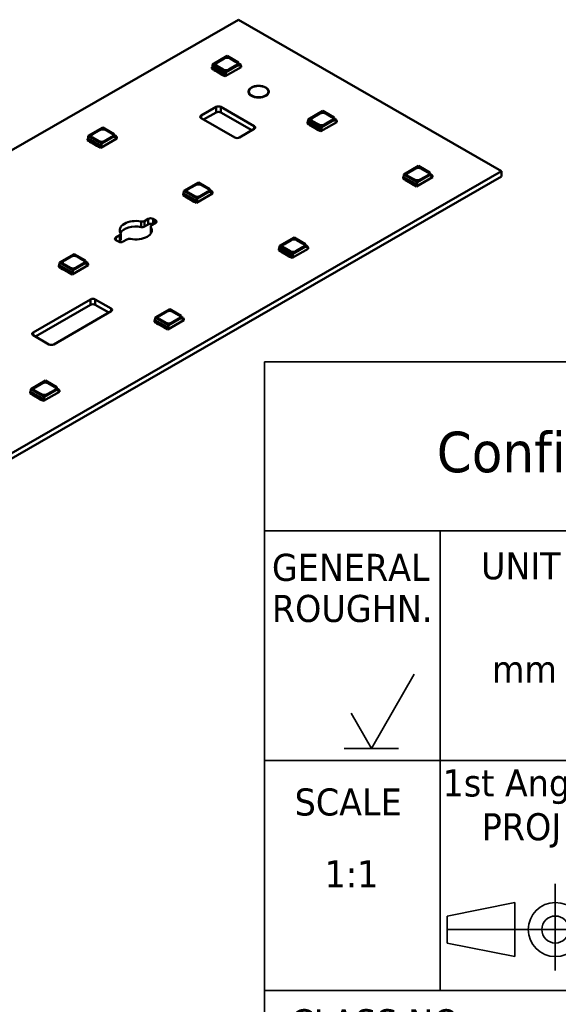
# Model space of a CAD drawing. Header units: millimetres. Extents: x 0 to 420, y 0 to 296.
# Tile 7 of 19: x 212 to 252, y 38 to 111. Entities that reach past the tile are written whole.
import ezdxf
from ezdxf.enums import TextEntityAlignment as Align

# ---------------------------------------------------------------- set-up
doc = ezdxf.new("R2010")
doc.units = ezdxf.units.MM
doc.layers.get('0').update_dxf_attribs({"lineweight": 25})
for name, color, linetype, lineweight in [('Sketch Geometry(ISO)', 7, 'Continuous', 50), ('Symbols(ISO)', 7, 'Continuous', 25), ('Visible Edges(ISO)', 7, 'Continuous', 50), ('Visible Tangent Edges(ISO)', 7, 'Continuous', 50)]:
    doc.layers.add(name, color=color, linetype=linetype, lineweight=lineweight)
doc.styles.add('LG.Philips.Title', font='verdana.ttf', dxfattribs={"width": 0.9})
doc.styles.add('Text Style43', font='verdana.ttf', dxfattribs={"width": 0.9})
doc.styles.add('Text Style45', font='verdana.ttf', dxfattribs={"width": 0.9})
doc.styles.add('Text Style46', font='verdana.ttf', dxfattribs={"width": 0.9})
doc.styles.add('Text Style49', font='verdana.ttf', dxfattribs={"width": 0.9})
doc.styles.add('Text Style50', font='verdana.ttf', dxfattribs={"width": 0.9})

# ---------------------------------------------------------------- blocks, each defined once
blk = doc.blocks.new('Title Blocks Philips Lighting Electronics')
at = {"layer": 'Sketch Geometry(ISO)', "color": 7, "linetype": 'Continuous', "lineweight": 35}
for p, q in [((20, 86), (200, 86)), ((20, 86), (20, 10)), ((20, 73.5), (200, 73.5)), ((33, 39.5), (33, 73.5)), ((27.9, 57.4), (31.075, 62.9)), ((26.4, 59.998), (27.9, 57.4)), ((29.9, 57.4), (25.9, 57.4)), ((20, 56.5), (200, 56.5)), ((41.5, 40.965), (41.5, 47.374)), ((33.5, 45), (38.5, 46)), ((38.5, 46), (38.5, 42)), ((33.5, 43), (33.5, 45)), ((33.543, 44), (44.219, 44)), ((38.5, 42), (33.5, 43)), ((20, 39.5), (126, 39.5))]:
    blk.add_line(p, q, dxfattribs=at)
for radius in [2, 1]:
    blk.add_circle((41.5, 44), radius, dxfattribs=at)
at = {"layer": 'Symbols(ISO)', "color": 7, "attachment_point": 7, "style": 'LG.Philips.Title'}
for s, insert, char_height in [('\\fVerdana|b0|i0;\\H3.0000;Confidential', (32.738, 77.773), 3), ('\\fVerdana|b0|i0;\\H2.0000;GENERAL', (20.549, 69.758), 2), ('\\fVerdana|b0|i0;\\H2.0000;UNIT', (36.006, 69.873), 2), ('\\fVerdana|b0|i0;\\H2.0000;ROUGHN.', (20.549, 66.717), 2), ('\\fVerdana|b0|i0;\\H2.0000;mm', (36.814, 62.265), 2), ('\\fVerdana|b0|i0;\\H2.0000;SCALE', (22.23, 52.399), 2), ('\\fVerdana|b0|i0;\\H2.0000;CLASS NO.', (21.912, 36.065), 2)]:
    blk.add_mtext(s, dxfattribs=dict(at, insert=insert, char_height=char_height))
at = {"layer": 'Symbols(ISO)', "color": 7, "char_height": 2, "attachment_point": 5, "style": 'LG.Philips.Title'}
for s, insert, width in [('\\fVerdana|b0|i0;\\H2.0000;1st Angle', (38.984, 54.559), 11.65388), ('\\fVerdana|b0|i0;\\H2.0000;PROJ', (38.997, 51.334), 11.75511)]:
    blk.add_mtext(s, dxfattribs=dict(at, insert=insert, width=width))
at = {"layer": 'Symbols(ISO)', "color": 7, "style": 'Text Style43', "width": 0.9}
for tag, p in [('<F3_ASSEMBLY_REFERENCE_ITEM_2>', (170.5, 83.886)), ('<F3_ASSEMBLY_REFERENCE_CODE_2>', (194.414, 83.851)), ('<F3_ASSEMBLY_REFERENCE_ITEM_1>', (170.465, 79.685)), ('<F3_ASSEMBLY_REFERENCE_CODE_1>', (194.42, 79.623)), ('<F3_ROUGHNESS>', (26.507, 64.469)), ('<F3_PATTERN_NO>', (175.629, 63.291)), ('<F3_REVISION_DATE_2>', (188.969, 31.988)), ('<F3_REVISION_DATE_3>', (188.969, 27.666)), ('<F3_REVISION_DATE_4>', (188.831, 23.893)), ('<F3_CAD_INDICATION>', (24.053, 11.938))]:
    blk.add_attdef(tag, text='', height=2, dxfattribs=at).set_placement(p, align=Align.MIDDLE_CENTER)
at = {"layer": 'Symbols(ISO)', "color": 7, "width": 0.9}
for tag, p, height, style in [('<F3_LINEAR_TOLERANCE_UP>_001', (82.176, 75.725), 2, 'Text Style43'), ('<F3_ANGLE_TOLERANCE_UP>_001', (113.753, 75.807), 2, 'Text Style43'), ('<F3_SCALE>_001', (24.443, 47.114), 2, 'Text Style43'), ('<F3_REVISION_DATE_1>_001', (181.547, 35.789), 2, 'Text Style43'), ('DESCRIPTION_001', (46.901, 30.187), 3.5, 'Text Style50'), ('STOCK_NUMBER_001', (134.641, 29.218), 3, 'Text Style45'), ('Number_of_sheets_001', (116.295, 18.982), 2, 'Text Style43'), ('Sheet_Size_001', (193.054, 18.755), 2.5, 'Text Style46'), ('DESIGNER_001', (29.683, 19.073), 2, 'Text Style43'), ('<F3_TITLE_BLOCK_TYPE>_001', (134.135, 18.954), 2, 'Text Style43'), ('Sheet_number_001', (149.986, 18.95), 2, 'Text Style43'), ('<F3_LANGUAGE_NO>_001', (167.83, 19.029), 2, 'Text Style43'), ('<COST_CENTER>_001', (179.21, 18.997), 2, 'Text Style43'), ('<F3_PROGRAM>_001', (92.389, 15.005), 2, 'Text Style43'), ('CREATION_DATE_001', (65.796, 10.977), 2, 'Text Style43')]:
    blk.add_attdef(tag, p, '', height=height, dxfattribs=dict(at, style=style))
for tag, height, style, p in [('<F3_MATERIAL_DESCRIPTION_LINE_1>', 2, 'Text Style43', (50.916, 68.188)), ('<F3_MATERIAL_DESCRIPTION_LINE_2>', 2, 'Text Style43', (50.975, 64.518)), ('<F3_TREATMENT_DESCRIPTION_LINE_1>', 2, 'Text Style43', (51.181, 50.77)), ('<F3_TREATMENT_DESCRIPTION_LINE_2>', 2, 'Text Style43', (51.238, 46.96)), ('<F3_PRODUCT_DESCRIPTION_LINE_2>', 3.505, 'Text Style49', (47.47, 27.853))]:
    blk.add_attdef(tag, text='', height=height, dxfattribs=dict(at, style=style)).set_placement(p, align=Align.TOP_LEFT)
at = {"layer": 'Symbols(ISO)', "color": 7, "style": 'Text Style43', "width": 0.9}
for tag, p in [('<F3_SUPERSEEDS>', (71.006, 20.009)), ('<F3_DATA_FORMAT>', (35.878, 15.975)), ('<F3_PLATFORM>', (150.912, 15.974)), ('<F3_CHECK_NAME>', (51.653, 11.996))]:
    blk.add_attdef(tag, text='', height=2, dxfattribs=at).set_placement(p, align=Align.MIDDLE_LEFT)

msp = doc.modelspace()

# ---------------------------------------------------------------- linework, layer by layer
at = {"layer": 'Visible Edges(ISO)'}
for p, q in [((228.081, 111.311), (129.086, 54.304)), ((247.527, 100.113), (228.081, 111.311)), ((227.245, 108.632), (226.16, 108.007)), ((227.245, 108.632), (228.09, 108.145)), ((226.146, 107.815), (226.11, 107.794)), ((226.16, 108.007), (226.146, 107.815)), ((227.136, 107.245), (226.146, 107.815)), ((227.149, 107.437), (226.16, 108.007)), ((226.481, 108.131), (227.029, 108.447)), ((226.481, 108.127), (227.029, 108.442)), ((226.941, 107.622), (226.481, 107.887)), ((227.1, 107.126), (228.285, 107.808)), ((227.149, 107.437), (228.09, 107.978)), ((227.913, 107.938), (227.365, 107.622)), ((227.454, 108.447), (227.913, 108.182)), ((227.454, 108.442), (227.913, 108.178)), ((228.09, 107.978), (228.09, 108.145)), ((228.09, 108.071), (228.242, 107.984)), ((228.242, 107.984), (228.09, 107.897)), ((228.09, 107.897), (228.09, 107.978)), ((228.242, 107.984), (228.249, 107.886)), ((228.285, 107.906), (228.246, 107.929)), ((228.249, 107.886), (228.285, 107.906)), ((228.285, 107.808), (228.285, 107.906)), ((226.11, 107.696), (226.11, 107.794)), ((226.11, 107.794), (227.1, 107.224)), ((226.11, 107.696), (226.236, 107.624)), ((226.235, 107.621), (226.235, 107.624)), ((226.235, 107.621), (226.262, 107.574)), ((226.236, 107.661), (226.262, 107.615)), ((226.262, 107.615), (226.352, 107.563)), ((226.262, 107.574), (226.262, 107.615)), ((226.262, 107.574), (226.352, 107.522)), ((226.352, 107.563), (226.391, 107.562)), ((226.352, 107.522), (226.352, 107.563)), ((226.352, 107.522), (226.391, 107.522)), ((226.391, 107.562), (226.804, 107.325)), ((226.391, 107.522), (226.391, 107.562)), ((226.391, 107.522), (226.804, 107.284)), ((226.804, 107.325), (226.806, 107.302)), ((226.804, 107.284), (226.804, 107.325)), ((226.804, 107.284), (226.806, 107.261)), ((226.806, 107.302), (226.896, 107.25)), ((226.806, 107.261), (226.806, 107.302)), ((226.806, 107.261), (226.896, 107.209)), ((226.896, 107.25), (226.975, 107.235)), ((226.896, 107.209), (226.896, 107.25)), ((226.896, 107.209), (226.977, 107.194)), ((226.975, 107.198), (227.1, 107.126)), ((226.977, 107.194), (226.977, 107.197)), ((226.977, 107.194), (226.98, 107.195)), ((227.1, 107.224), (227.136, 107.245)), ((227.1, 107.126), (227.1, 107.224)), ((227.136, 107.245), (227.149, 107.437)), ((228.816, 105.977), (228.816, 105.991)), ((230.316, 105.977), (230.316, 105.991)), ((225.324, 104.226), (226.42, 104.857)), ((226.42, 104.448), (225.502, 103.92)), ((226.773, 104.857), (229.248, 103.432)), ((229.07, 103.126), (226.773, 104.448)), ((234.316, 104.56), (233.231, 103.935)), ((233.553, 104.059), (234.101, 104.375)), ((233.553, 104.055), (234.101, 104.371)), ((234.316, 104.56), (235.161, 104.074)), ((234.525, 104.375), (234.984, 104.11)), ((234.525, 104.371), (234.984, 104.106)), ((227.798, 102.597), (225.324, 104.022)), ((233.217, 103.743), (233.181, 103.722)), ((233.181, 103.624), (233.181, 103.722)), ((233.181, 103.722), (234.171, 103.152)), ((233.181, 103.624), (233.307, 103.552)), ((233.231, 103.935), (233.217, 103.743)), ((234.207, 103.173), (233.217, 103.743)), ((234.221, 103.365), (233.231, 103.935)), ((233.306, 103.549), (233.306, 103.553)), ((233.306, 103.549), (233.333, 103.502)), ((233.307, 103.589), (233.333, 103.543)), ((233.333, 103.543), (233.423, 103.491)), ((233.333, 103.502), (233.333, 103.543)), ((233.333, 103.502), (233.423, 103.451)), ((233.423, 103.491), (233.462, 103.491)), ((233.423, 103.451), (233.423, 103.491)), ((233.423, 103.451), (233.462, 103.45)), ((233.462, 103.491), (233.875, 103.253)), ((233.462, 103.45), (233.462, 103.491)), ((233.462, 103.45), (233.875, 103.212)), ((234.012, 103.55), (233.553, 103.815)), ((234.171, 103.054), (235.356, 103.736)), ((234.221, 103.365), (235.161, 103.906)), ((234.984, 103.866), (234.436, 103.55)), ((235.161, 103.906), (235.161, 104.074)), ((235.161, 103.999), (235.313, 103.912)), ((235.313, 103.912), (235.161, 103.825)), ((235.161, 103.825), (235.161, 103.906)), ((235.313, 103.912), (235.32, 103.814)), ((235.356, 103.834), (235.317, 103.857)), ((235.32, 103.814), (235.356, 103.834)), ((235.356, 103.736), (235.356, 103.834)), ((216.967, 102.713), (216.953, 102.521)), ((218.053, 103.338), (216.967, 102.713)), ((217.957, 102.143), (216.967, 102.713)), ((217.289, 102.837), (217.837, 103.153)), ((217.289, 102.833), (217.837, 103.149)), ((218.053, 103.338), (218.898, 102.852)), ((218.261, 103.153), (218.721, 102.888)), ((218.261, 103.149), (218.721, 102.884)), ((218.898, 102.685), (218.898, 102.852)), ((218.898, 102.777), (219.049, 102.69)), ((229.248, 103.228), (228.152, 102.597)), ((233.875, 103.253), (233.877, 103.23)), ((233.875, 103.212), (233.875, 103.253)), ((233.875, 103.212), (233.877, 103.189)), ((233.877, 103.23), (233.967, 103.178)), ((233.877, 103.189), (233.877, 103.23)), ((233.877, 103.189), (233.967, 103.137)), ((233.967, 103.178), (234.046, 103.163)), ((233.967, 103.137), (233.967, 103.178)), ((233.967, 103.137), (234.048, 103.122)), ((234.046, 103.126), (234.171, 103.054)), ((234.048, 103.122), (234.048, 103.125)), ((234.048, 103.122), (234.051, 103.123)), ((234.171, 103.152), (234.207, 103.173)), ((234.171, 103.054), (234.171, 103.152)), ((234.207, 103.173), (234.221, 103.365)), ((216.953, 102.521), (216.918, 102.501)), ((216.918, 102.403), (216.918, 102.501)), ((216.918, 102.501), (217.908, 101.931)), ((216.918, 102.403), (217.043, 102.33)), ((217.943, 101.951), (216.953, 102.521)), ((217.042, 102.328), (217.042, 102.331)), ((217.042, 102.328), (217.069, 102.281)), ((217.043, 102.367), (217.069, 102.322)), ((217.069, 102.322), (217.159, 102.27)), ((217.069, 102.281), (217.069, 102.322)), ((217.069, 102.281), (217.159, 102.229)), ((217.159, 102.27), (217.199, 102.269)), ((217.159, 102.229), (217.159, 102.27)), ((217.159, 102.229), (217.199, 102.228)), ((217.199, 102.269), (217.612, 102.031)), ((217.199, 102.228), (217.199, 102.269)), ((217.199, 102.228), (217.612, 101.99)), ((217.749, 102.328), (217.289, 102.593)), ((217.612, 102.031), (217.613, 102.009)), ((217.612, 101.99), (217.612, 102.031)), ((217.612, 101.99), (217.613, 101.968)), ((217.613, 102.009), (217.703, 101.957)), ((217.613, 101.968), (217.613, 102.009)), ((217.908, 101.833), (219.092, 102.515)), ((217.943, 101.951), (217.957, 102.143)), ((217.957, 102.143), (218.898, 102.685)), ((218.721, 102.644), (218.173, 102.328)), ((219.049, 102.69), (218.898, 102.603)), ((218.898, 102.603), (218.898, 102.685)), ((219.049, 102.69), (219.057, 102.592)), ((219.092, 102.613), (219.053, 102.635)), ((219.057, 102.592), (219.092, 102.613)), ((219.092, 102.515), (219.092, 102.613)), ((217.613, 101.968), (217.703, 101.916)), ((217.703, 101.957), (217.782, 101.942)), ((217.703, 101.916), (217.703, 101.957)), ((217.703, 101.916), (217.785, 101.9)), ((217.782, 101.905), (217.908, 101.833)), ((217.785, 101.9), (217.785, 101.903)), ((217.785, 101.9), (217.788, 101.902)), ((217.908, 101.931), (217.943, 101.951)), ((217.908, 101.833), (217.908, 101.931)), ((148.532, 43.106), (247.527, 100.113)), ((240.302, 99.863), (240.288, 99.671)), ((241.388, 100.488), (240.302, 99.863)), ((241.292, 99.293), (240.302, 99.863)), ((240.624, 99.987), (241.172, 100.303)), ((240.624, 99.983), (241.172, 100.299)), ((241.292, 99.293), (242.232, 99.834)), ((241.388, 100.488), (242.232, 100.002)), ((241.596, 100.303), (242.055, 100.038)), ((241.596, 100.299), (242.055, 100.034)), ((242.232, 99.834), (242.232, 100.002)), ((242.232, 99.927), (242.384, 99.84)), ((242.384, 99.84), (242.232, 99.753)), ((242.232, 99.753), (242.232, 99.834)), ((242.384, 99.84), (242.391, 99.742)), ((247.527, 100.113), (247.527, 99.704)), ((247.527, 99.704), (148.532, 42.697)), ((225.124, 99.266), (224.038, 98.641)), ((224.36, 98.765), (224.908, 99.081)), ((224.36, 98.761), (224.908, 99.077)), ((225.124, 99.266), (225.969, 98.78)), ((225.332, 99.081), (225.792, 98.816)), ((225.332, 99.077), (225.792, 98.812)), ((240.288, 99.671), (240.252, 99.65)), ((240.252, 99.552), (240.252, 99.65)), ((240.252, 99.65), (241.242, 99.08)), ((240.252, 99.552), (240.378, 99.48)), ((241.278, 99.101), (240.288, 99.671)), ((240.377, 99.477), (240.377, 99.481)), ((240.377, 99.477), (240.404, 99.43)), ((240.378, 99.517), (240.404, 99.471)), ((240.404, 99.471), (240.494, 99.419)), ((240.404, 99.43), (240.404, 99.471)), ((240.404, 99.43), (240.494, 99.379)), ((240.494, 99.419), (240.533, 99.419)), ((240.494, 99.379), (240.494, 99.419)), ((240.494, 99.379), (240.533, 99.378)), ((240.533, 99.419), (240.946, 99.181)), ((240.533, 99.378), (240.533, 99.419)), ((240.533, 99.378), (240.946, 99.14)), ((241.083, 99.478), (240.624, 99.743)), ((240.946, 99.181), (240.948, 99.158)), ((240.946, 99.14), (240.946, 99.181)), ((240.946, 99.14), (240.948, 99.117)), ((240.948, 99.158), (241.038, 99.106)), ((240.948, 99.117), (240.948, 99.158)), ((240.948, 99.117), (241.038, 99.065)), ((241.038, 99.106), (241.117, 99.091)), ((241.038, 99.065), (241.038, 99.106)), ((241.242, 98.982), (242.427, 99.664)), ((241.242, 99.08), (241.278, 99.101)), ((241.242, 98.982), (241.242, 99.08)), ((241.278, 99.101), (241.292, 99.293)), ((242.055, 99.794), (241.507, 99.478)), ((242.427, 99.762), (242.388, 99.785)), ((242.391, 99.742), (242.427, 99.762)), ((242.427, 99.664), (242.427, 99.762)), ((224.024, 98.449), (223.989, 98.429)), ((223.989, 98.331), (223.989, 98.429)), ((223.989, 98.429), (224.979, 97.859)), ((224.038, 98.641), (224.024, 98.449)), ((225.014, 97.879), (224.024, 98.449)), ((225.028, 98.071), (224.038, 98.641)), ((224.82, 98.256), (224.36, 98.521)), ((224.979, 97.761), (226.163, 98.443)), ((225.028, 98.071), (225.969, 98.613)), ((225.792, 98.572), (225.244, 98.256)), ((225.969, 98.613), (225.969, 98.78)), ((225.969, 98.705), (226.12, 98.618)), ((226.12, 98.618), (225.969, 98.531)), ((225.969, 98.531), (225.969, 98.613)), ((226.12, 98.618), (226.128, 98.52)), ((226.163, 98.541), (226.125, 98.563)), ((226.128, 98.52), (226.163, 98.541)), ((226.163, 98.443), (226.163, 98.541)), ((241.038, 99.065), (241.119, 99.05)), ((241.117, 99.054), (241.242, 98.982)), ((241.119, 99.05), (241.119, 99.053)), ((241.119, 99.05), (241.122, 99.051)), ((223.989, 98.331), (224.114, 98.258)), ((224.114, 98.295), (224.14, 98.25)), ((224.114, 98.256), (224.114, 98.259)), ((224.114, 98.256), (224.14, 98.209)), ((224.14, 98.25), (224.23, 98.198)), ((224.14, 98.209), (224.14, 98.25)), ((224.14, 98.209), (224.23, 98.157)), ((224.23, 98.198), (224.27, 98.197)), ((224.23, 98.157), (224.23, 98.198)), ((224.23, 98.157), (224.27, 98.156)), ((224.27, 98.197), (224.683, 97.959)), ((224.27, 98.156), (224.27, 98.197)), ((224.27, 98.156), (224.683, 97.918)), ((224.683, 97.959), (224.684, 97.937)), ((224.683, 97.918), (224.683, 97.959)), ((224.683, 97.918), (224.684, 97.896)), ((224.684, 97.937), (224.774, 97.885)), ((224.684, 97.896), (224.684, 97.937)), ((224.684, 97.896), (224.774, 97.844)), ((224.774, 97.885), (224.853, 97.87)), ((224.774, 97.844), (224.774, 97.885)), ((224.774, 97.844), (224.856, 97.828)), ((224.853, 97.833), (224.979, 97.761)), ((224.856, 97.828), (224.856, 97.831)), ((224.856, 97.828), (224.859, 97.83)), ((224.979, 97.859), (225.014, 97.879)), ((224.979, 97.761), (224.979, 97.859)), ((225.014, 97.879), (225.028, 98.071)), ((221.13, 96.416), (221.408, 96.576)), ((221.408, 96.167), (221.13, 96.007)), ((221.938, 96.27), (221.66, 96.11)), ((221.762, 96.576), (221.938, 96.474)), ((219.373, 95.054), (219.373, 95.463)), ((221.587, 95.6), (221.587, 96.008)), ((219.021, 95.201), (219.299, 95.361)), ((219.198, 94.896), (219.021, 94.998)), ((219.299, 94.953), (219.2, 94.895)), ((219.83, 95.056), (219.552, 94.896)), ((232.195, 95.194), (231.109, 94.569)), ((231.431, 94.694), (231.979, 95.009)), ((231.431, 94.689), (231.979, 95.005)), ((232.195, 95.194), (233.04, 94.708)), ((232.403, 95.009), (232.863, 94.744)), ((232.403, 95.005), (232.863, 94.74)), ((233.04, 94.541), (233.04, 94.708)), ((215.932, 93.973), (214.846, 93.348)), ((215.932, 93.973), (216.776, 93.486)), ((231.095, 94.377), (231.06, 94.357)), ((231.06, 94.259), (231.06, 94.357)), ((231.06, 94.357), (232.05, 93.787)), ((231.06, 94.259), (231.185, 94.187)), ((231.109, 94.569), (231.095, 94.377)), ((232.085, 93.807), (231.095, 94.377)), ((232.099, 93.999), (231.109, 94.569)), ((231.185, 94.223), (231.212, 94.178)), ((231.185, 94.184), (231.185, 94.187)), ((231.185, 94.184), (231.212, 94.137)), ((231.212, 94.178), (231.302, 94.126)), ((231.212, 94.137), (231.212, 94.178)), ((231.212, 94.137), (231.302, 94.085)), ((231.302, 94.126), (231.341, 94.125)), ((231.302, 94.085), (231.302, 94.126)), ((231.302, 94.085), (231.341, 94.084)), ((231.341, 94.125), (231.754, 93.887)), ((231.341, 94.084), (231.341, 94.125)), ((231.341, 94.084), (231.754, 93.846)), ((231.891, 94.185), (231.431, 94.449)), ((232.05, 93.689), (233.234, 94.371)), ((232.085, 93.807), (232.099, 93.999)), ((232.099, 93.999), (233.04, 94.541)), ((232.863, 94.5), (232.315, 94.185)), ((233.04, 94.633), (233.191, 94.546)), ((233.191, 94.546), (233.04, 94.459)), ((233.04, 94.459), (233.04, 94.541)), ((233.191, 94.546), (233.199, 94.448)), ((233.234, 94.469), (233.196, 94.491)), ((233.199, 94.448), (233.234, 94.469)), ((233.234, 94.371), (233.234, 94.469)), ((214.846, 93.348), (214.832, 93.156)), ((215.836, 92.778), (214.846, 93.348)), ((215.168, 93.472), (215.716, 93.788)), ((215.168, 93.468), (215.716, 93.783)), ((215.836, 92.778), (216.776, 93.319)), ((216.6, 93.279), (216.052, 92.963)), ((216.14, 93.788), (216.6, 93.523)), ((216.14, 93.783), (216.6, 93.519)), ((216.776, 93.319), (216.776, 93.486)), ((216.776, 93.412), (216.928, 93.325)), ((216.928, 93.325), (216.776, 93.237)), ((216.776, 93.237), (216.776, 93.319)), ((216.928, 93.325), (216.936, 93.227)), ((216.971, 93.247), (216.932, 93.27)), ((216.936, 93.227), (216.971, 93.247)), ((216.971, 93.149), (216.971, 93.247)), ((231.754, 93.887), (231.755, 93.865)), ((231.754, 93.846), (231.754, 93.887)), ((231.754, 93.846), (231.755, 93.824)), ((231.755, 93.865), (231.845, 93.813)), ((231.755, 93.824), (231.755, 93.865)), ((231.755, 93.824), (231.845, 93.772)), ((231.845, 93.813), (231.925, 93.798)), ((231.845, 93.772), (231.845, 93.813)), ((231.845, 93.772), (231.927, 93.756)), ((231.925, 93.761), (232.05, 93.689)), ((231.927, 93.756), (231.927, 93.759)), ((231.927, 93.756), (231.93, 93.758)), ((232.05, 93.787), (232.085, 93.807)), ((232.05, 93.689), (232.05, 93.787)), ((214.832, 93.156), (214.797, 93.135)), ((214.797, 93.037), (214.797, 93.135)), ((214.797, 93.135), (215.786, 92.565)), ((214.797, 93.037), (214.922, 92.965)), ((215.822, 92.586), (214.832, 93.156)), ((214.921, 92.962), (214.921, 92.965)), ((214.921, 92.962), (214.948, 92.915)), ((214.922, 93.002), (214.948, 92.956)), ((214.948, 92.956), (215.038, 92.904)), ((214.948, 92.915), (214.948, 92.956)), ((214.948, 92.915), (215.038, 92.863)), ((215.038, 92.904), (215.077, 92.903)), ((215.038, 92.863), (215.038, 92.904)), ((215.038, 92.863), (215.077, 92.863)), ((215.077, 92.903), (215.49, 92.666)), ((215.077, 92.863), (215.077, 92.903)), ((215.077, 92.863), (215.49, 92.625)), ((215.627, 92.963), (215.168, 93.228)), ((215.49, 92.666), (215.492, 92.643)), ((215.49, 92.625), (215.49, 92.666)), ((215.49, 92.625), (215.492, 92.602)), ((215.492, 92.643), (215.582, 92.591)), ((215.492, 92.602), (215.492, 92.643)), ((215.492, 92.602), (215.582, 92.55)), ((215.582, 92.591), (215.661, 92.576)), ((215.582, 92.55), (215.582, 92.591)), ((215.582, 92.55), (215.664, 92.535)), ((215.661, 92.539), (215.786, 92.467)), ((215.664, 92.535), (215.664, 92.538)), ((215.664, 92.535), (215.666, 92.536)), ((215.786, 92.467), (216.971, 93.149)), ((215.786, 92.565), (215.822, 92.586)), ((215.786, 92.467), (215.786, 92.565)), ((215.822, 92.586), (215.836, 92.778)), ((212.887, 88.172), (217.139, 90.62)), ((217.492, 90.62), (218.668, 89.943)), ((217.139, 90.212), (213.065, 87.866)), ((218.668, 89.74), (214.416, 87.292)), ((218.49, 89.637), (217.492, 90.212)), ((223.003, 89.901), (221.917, 89.276)), ((222.239, 89.4), (222.787, 89.716)), ((222.239, 89.396), (222.787, 89.711)), ((223.003, 89.901), (223.847, 89.414)), ((223.211, 89.716), (223.671, 89.451)), ((223.211, 89.711), (223.671, 89.447)), ((221.903, 89.084), (221.868, 89.063)), ((221.868, 88.965), (221.868, 89.063)), ((221.868, 89.063), (222.858, 88.493)), ((221.868, 88.965), (221.993, 88.893)), ((221.917, 89.276), (221.903, 89.084)), ((222.893, 88.514), (221.903, 89.084)), ((222.907, 88.706), (221.917, 89.276)), ((221.992, 88.89), (221.992, 88.893)), ((221.992, 88.89), (222.019, 88.843)), ((221.993, 88.93), (222.019, 88.884)), ((222.019, 88.884), (222.109, 88.832)), ((222.019, 88.843), (222.019, 88.884)), ((222.698, 88.891), (222.239, 89.156)), ((222.858, 88.395), (224.042, 89.077)), ((222.907, 88.706), (223.847, 89.247)), ((223.671, 89.207), (223.123, 88.891)), ((223.847, 89.247), (223.847, 89.414)), ((223.847, 89.34), (223.999, 89.253)), ((223.999, 89.253), (223.847, 89.166)), ((223.847, 89.166), (223.847, 89.247)), ((223.999, 89.253), (224.007, 89.155)), ((224.042, 89.175), (224.003, 89.198)), ((224.007, 89.155), (224.042, 89.175)), ((224.042, 89.077), (224.042, 89.175)), ((222.019, 88.843), (222.109, 88.791)), ((222.109, 88.832), (222.149, 88.831)), ((222.109, 88.791), (222.109, 88.832)), ((222.109, 88.791), (222.149, 88.791)), ((222.149, 88.831), (222.561, 88.594)), ((222.149, 88.791), (222.149, 88.831)), ((222.149, 88.791), (222.561, 88.553)), ((222.561, 88.594), (222.563, 88.571)), ((222.561, 88.553), (222.561, 88.594)), ((222.561, 88.553), (222.563, 88.53)), ((222.563, 88.571), (222.653, 88.519)), ((222.563, 88.53), (222.563, 88.571)), ((222.563, 88.53), (222.653, 88.478)), ((222.653, 88.519), (222.732, 88.504)), ((222.653, 88.478), (222.653, 88.519)), ((222.653, 88.478), (222.735, 88.463)), ((222.732, 88.467), (222.858, 88.395)), ((222.735, 88.463), (222.735, 88.466)), ((222.735, 88.463), (222.737, 88.464)), ((222.858, 88.493), (222.893, 88.514)), ((222.858, 88.395), (222.858, 88.493)), ((222.893, 88.514), (222.907, 88.706)), ((214.063, 87.292), (212.887, 87.969)), ((213.81, 84.607), (212.724, 83.982)), ((213.81, 84.607), (214.655, 84.121)), ((212.711, 83.79), (212.675, 83.77)), ((212.675, 83.672), (212.675, 83.77)), ((212.675, 83.77), (213.665, 83.2)), ((212.724, 83.982), (212.711, 83.79)), ((213.701, 83.22), (212.711, 83.79)), ((213.714, 83.412), (212.724, 83.982)), ((213.046, 84.106), (213.594, 84.422)), ((213.046, 84.102), (213.594, 84.418)), ((213.506, 83.597), (213.046, 83.862)), ((213.665, 83.102), (214.85, 83.784)), ((213.714, 83.412), (214.655, 83.954)), ((214.478, 83.913), (213.93, 83.597)), ((214.019, 84.422), (214.478, 84.157)), ((214.019, 84.418), (214.478, 84.153)), ((214.655, 83.954), (214.655, 84.121)), ((214.655, 84.046), (214.806, 83.959)), ((214.806, 83.959), (214.655, 83.872)), ((214.655, 83.872), (214.655, 83.954)), ((214.806, 83.959), (214.814, 83.861)), ((214.85, 83.882), (214.811, 83.904)), ((214.814, 83.861), (214.85, 83.882)), ((214.85, 83.784), (214.85, 83.882)), ((212.675, 83.672), (212.801, 83.599)), ((212.8, 83.597), (212.8, 83.6)), ((212.8, 83.597), (212.827, 83.55)), ((212.801, 83.636), (212.827, 83.591)), ((212.827, 83.591), (212.917, 83.539)), ((212.827, 83.55), (212.827, 83.591)), ((212.827, 83.55), (212.917, 83.498)), ((212.917, 83.539), (212.956, 83.538)), ((212.917, 83.498), (212.917, 83.539)), ((212.917, 83.498), (212.956, 83.497)), ((212.956, 83.538), (213.369, 83.3)), ((212.956, 83.497), (212.956, 83.538)), ((212.956, 83.497), (213.369, 83.259)), ((213.369, 83.3), (213.371, 83.278)), ((213.369, 83.259), (213.369, 83.3)), ((213.369, 83.259), (213.371, 83.237)), ((213.371, 83.278), (213.461, 83.226)), ((213.371, 83.237), (213.371, 83.278)), ((213.371, 83.237), (213.461, 83.185)), ((213.461, 83.226), (213.54, 83.211)), ((213.461, 83.185), (213.461, 83.226)), ((213.461, 83.185), (213.542, 83.169)), ((213.54, 83.174), (213.665, 83.102)), ((213.542, 83.169), (213.542, 83.172)), ((213.542, 83.169), (213.545, 83.171)), ((213.665, 83.2), (213.701, 83.22)), ((213.665, 83.102), (213.665, 83.2)), ((213.701, 83.22), (213.714, 83.412))]:
    msp.add_line(p, q, dxfattribs=at)
for centre, major_axis, start_param, end_param in [((226.694, 108.009), (-0.3, 0), 5.497787, 7.068583), ((226.694, 108.005), (-0.3, 0), 5.497787, 6.271354), ((227.242, 108.324), (0.3, 0), 0.785398, 2.356194), ((227.242, 108.32), (0.3, 0), 0.785398, 2.356194), ((227.701, 108.06), (0.3, 0), 5.497787, 7.068583), ((227.701, 108.056), (0.3, 0), 0.011831, 0.785398), ((227.153, 107.744), (-0.3, 0), 0.785398, 2.356194), ((229.566, 105.977), (0.75, 0), 3.141593, 6.283185), ((226.596, 104.755), (0.25, 0), 0.785398, 2.356194), ((225.5, 104.124), (-0.25, 0), 5.497787, 7.068583), ((226.596, 104.346), (-0.25, 0), 3.926991, 5.497787), ((234.313, 104.252), (0.3, 0), 0.785398, 2.356194), ((234.313, 104.248), (0.3, 0), 0.785398, 2.356194), ((233.765, 103.937), (-0.3, 0), 5.497787, 7.068583), ((233.765, 103.933), (-0.3, 0), 5.497787, 6.271354), ((234.224, 103.672), (-0.3, 0), 0.785398, 2.356194), ((234.772, 103.988), (0.3, 0), 5.497787, 7.068583), ((234.772, 103.984), (0.3, 0), 0.011831, 0.785398), ((217.501, 102.715), (-0.3, 0), 5.497787, 7.068583), ((217.501, 102.711), (-0.3, 0), 5.497787, 6.271354), ((218.049, 103.031), (0.3, 0), 0.785398, 2.356194), ((218.049, 103.027), (0.3, 0), 0.785398, 2.356194), ((218.509, 102.766), (0.3, 0), 5.497787, 7.068583), ((218.509, 102.762), (0.3, 0), 0.011831, 0.785398), ((229.071, 103.33), (0.25, 0), 5.497787, 7.068583), ((217.961, 102.451), (-0.3, 0), 0.785398, 2.356194), ((227.975, 102.699), (-0.25, 0), 0.785398, 2.356194), ((240.836, 99.865), (-0.3, 0), 5.497787, 7.068583), ((240.836, 99.861), (-0.3, 0), 5.497787, 6.271354), ((241.384, 100.18), (0.3, 0), 0.785398, 2.356194), ((241.384, 100.176), (0.3, 0), 0.785398, 2.356194), ((241.843, 99.916), (0.3, 0), 5.497787, 7.068583), ((241.843, 99.912), (0.3, 0), 0.011831, 0.785398), ((225.12, 98.959), (0.3, 0), 0.785398, 2.356194), ((225.12, 98.955), (0.3, 0), 0.785398, 2.356194), ((241.295, 99.6), (-0.3, 0), 0.785398, 2.356194), ((224.572, 98.643), (-0.3, 0), 5.497787, 7.068583), ((224.572, 98.639), (-0.3, 0), 5.497787, 6.271354), ((225.58, 98.694), (0.3, 0), 5.497787, 7.068583), ((225.58, 98.69), (0.3, 0), 0.011831, 0.785398), ((225.032, 98.379), (-0.3, 0), 0.785398, 2.356194), ((220.48, 95.736), (-1.188, 0), 4.376788, 6.618787), ((220.953, 96.517), (0.25, 0), 4.376788, 5.497787), ((221.585, 96.474), (0.25, 0), 0.785398, 2.356194), ((221.585, 96.065), (-0.25, 0), 3.934741, 5.497787), ((221.762, 96.372), (0.25, 0), 5.497787, 7.068583), ((219.123, 95.463), (0.25, 0), 5.497787, 6.618787), ((220.48, 95.327), (-1.187, 0), 4.376788, 5.979664), ((220.48, 95.736), (1.188, 0), 4.376788, 6.618787), ((220.953, 96.109), (-0.25, 0), 1.235195, 2.356194), ((221.837, 96.008), (-0.25, 0), 5.497787, 6.618787), ((221.837, 95.6), (-0.25, 0), 0, 0.335601), ((220.48, 95.327), (1.187, 0), 0.303522, 0.335601), ((219.198, 95.1), (-0.25, 0), 5.497787, 7.068583), ((219.375, 94.998), (-0.25, 0), 0.785398, 2.356194), ((219.123, 95.054), (0.25, 0), 5.497787, 6.283185), ((220.006, 94.954), (-0.25, 0), 4.376788, 5.497787), ((232.191, 94.887), (0.3, 0), 0.785398, 2.356194), ((232.191, 94.883), (0.3, 0), 0.785398, 2.356194), ((232.651, 94.622), (0.3, 0), 5.497787, 7.068583), ((232.651, 94.618), (0.3, 0), 0.011831, 0.785398), ((231.643, 94.571), (-0.3, 0), 5.497787, 7.068583), ((231.643, 94.567), (-0.3, 0), 5.497787, 6.271354), ((232.103, 94.307), (-0.3, 0), 0.785398, 2.356194), ((215.38, 93.35), (-0.3, 0), 5.497787, 7.068583), ((215.38, 93.346), (-0.3, 0), 5.497787, 6.271354), ((215.928, 93.665), (0.3, 0), 0.785398, 2.356194), ((215.928, 93.661), (0.3, 0), 0.785398, 2.356194), ((216.388, 93.401), (0.3, 0), 5.497787, 7.068583), ((216.388, 93.397), (0.3, 0), 0.011831, 0.785398), ((215.84, 93.085), (-0.3, 0), 0.785398, 2.356194), ((217.316, 90.519), (0.25, 0), 0.785398, 2.356194), ((217.316, 90.11), (-0.25, 0), 3.926991, 5.497787), ((218.491, 89.842), (0.25, 0), 5.497787, 7.068583), ((222.999, 89.593), (0.3, 0), 0.785398, 2.356194), ((222.999, 89.589), (0.3, 0), 0.785398, 2.356194), ((222.451, 89.278), (-0.3, 0), 5.497787, 7.068583), ((222.451, 89.274), (-0.3, 0), 5.497787, 6.271354), ((222.911, 89.013), (-0.3, 0), 0.785398, 2.356194), ((223.459, 89.329), (0.3, 0), 5.497787, 7.068583), ((223.459, 89.325), (0.3, 0), 0.011831, 0.785398), ((213.064, 88.07), (-0.25, 0), 5.497787, 7.068583), ((214.24, 87.393), (-0.25, 0), 0.785398, 2.356194), ((213.259, 83.984), (-0.3, 0), 5.497787, 7.068583), ((213.259, 83.98), (-0.3, 0), 5.497787, 6.271354), ((213.807, 84.3), (0.3, 0), 0.785398, 2.356194), ((213.807, 84.296), (0.3, 0), 0.785398, 2.356194), ((214.266, 84.035), (0.3, 0), 5.497787, 7.068583), ((214.266, 84.031), (0.3, 0), 0.011831, 0.785398), ((213.718, 83.72), (-0.3, 0), 0.785398, 2.356194)]:
    msp.add_ellipse(centre, major_axis=major_axis, ratio=0.575862, start_param=start_param, end_param=end_param, dxfattribs=at)
for major_axis in [(-0.75, 0), (-0.724, 0)]:
    msp.add_ellipse((229.566, 105.991), major_axis=major_axis, ratio=0.575862, dxfattribs=at)
at = {"layer": 'Visible Tangent Edges(ISO)'}
for p, q in [((226.481, 108.131), (226.481, 108.127)), ((227.029, 108.447), (227.029, 108.442)), ((227.454, 108.447), (227.454, 108.442)), ((227.913, 108.182), (227.913, 108.178)), ((225.324, 104.226), (225.324, 104.022)), ((226.42, 104.857), (226.42, 104.448)), ((226.773, 104.857), (226.773, 104.448)), ((234.101, 104.375), (234.101, 104.371)), ((234.525, 104.375), (234.525, 104.371)), ((233.553, 104.059), (233.553, 104.055)), ((234.984, 104.11), (234.984, 104.106)), ((217.289, 102.837), (217.289, 102.833)), ((217.837, 103.153), (217.837, 103.149)), ((218.261, 103.153), (218.261, 103.149)), ((218.721, 102.888), (218.721, 102.884)), ((229.248, 103.228), (229.248, 103.432)), ((240.624, 99.987), (240.624, 99.983)), ((241.172, 100.303), (241.172, 100.299)), ((241.596, 100.303), (241.596, 100.299)), ((242.055, 100.038), (242.055, 100.034)), ((224.908, 99.081), (224.908, 99.077)), ((225.332, 99.081), (225.332, 99.077)), ((224.36, 98.765), (224.36, 98.761)), ((225.792, 98.816), (225.792, 98.812)), ((220.871, 96.382), (220.871, 95.973)), ((221.13, 96.416), (221.13, 96.007)), ((221.408, 96.576), (221.408, 96.167)), ((221.762, 96.576), (221.762, 96.168)), ((221.938, 96.474), (221.938, 96.27)), ((221.601, 95.961), (221.601, 95.552)), ((219.021, 95.201), (219.021, 94.998)), ((219.299, 94.953), (219.299, 95.361)), ((231.979, 95.009), (231.979, 95.005)), ((232.403, 95.009), (232.403, 95.005)), ((232.863, 94.744), (232.863, 94.74)), ((231.431, 94.694), (231.431, 94.689)), ((215.168, 93.472), (215.168, 93.468)), ((215.716, 93.788), (215.716, 93.783)), ((216.14, 93.788), (216.14, 93.783)), ((216.6, 93.523), (216.6, 93.519)), ((217.139, 90.62), (217.139, 90.212)), ((217.492, 90.62), (217.492, 90.212)), ((218.668, 89.943), (218.668, 89.74)), ((222.787, 89.716), (222.787, 89.711)), ((223.211, 89.716), (223.211, 89.711)), ((222.239, 89.4), (222.239, 89.396)), ((223.671, 89.451), (223.671, 89.447)), ((212.887, 88.172), (212.887, 87.969)), ((213.046, 84.106), (213.046, 84.102)), ((213.594, 84.422), (213.594, 84.418)), ((214.019, 84.422), (214.019, 84.418)), ((214.478, 84.157), (214.478, 84.153))]:
    msp.add_line(p, q, dxfattribs=at)

# ---------------------------------------------------------------- block references
ref = msp.add_blockref('Title Blocks Philips Lighting Electronics', (210, 0))
ref.add_attrib('<F3_SCALE>_001', '1:1', (234.443, 47.114), dxfattribs={"layer": 'Symbols(ISO)', "color": 7, "height": 2, "style": 'Text Style43', "width": 0.9})

doc.saveas('drawing.dxf')
